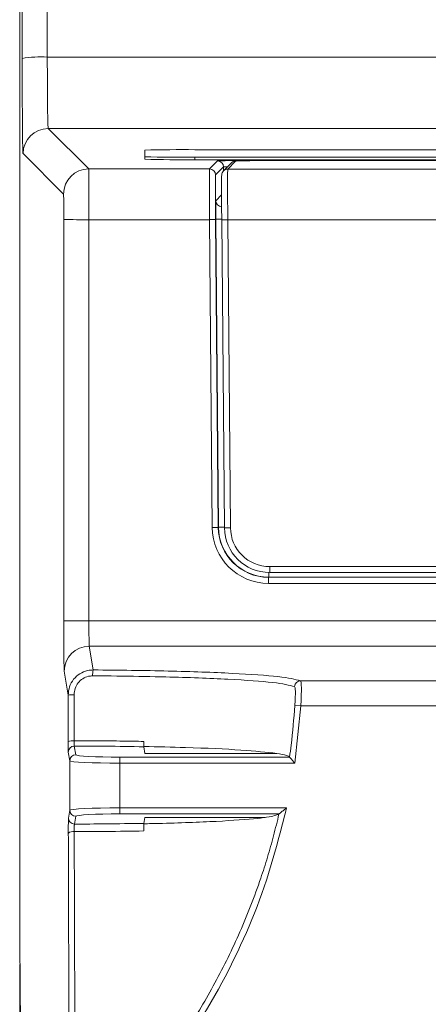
# Model space of a CAD drawing. Header units: millimetres. Extents: x 0 to 2100, y 0 to 1485.
# Tile 37 of 68: x 419 to 435, y 1274 to 1313. Entities that reach past the tile are written whole.
import ezdxf

# ---------------------------------------------------------------- set-up
doc = ezdxf.new("R2010")
doc.units = ezdxf.units.MM
doc.header["$LTSCALE"] = 5

msp = doc.modelspace()

# ---------------------------------------------------------------- linework, layer by layer
at = {"color": 7, "linetype": 'Continuous', "lineweight": 15}
for p, q in [((418.702, 1341.41), (418.702, 1276.117)), ((419.788, 1341.376), (419.801, 1311.366)), ((418.801, 1311.314), (418.788, 1341.324)), ((419.836, 1308.523), (421.448, 1306.911)), ((444.031, 1308.523), (419.836, 1308.523)), ((423.676, 1307.661), (423.676, 1307.399)), ((493.676, 1307.678), (425.676, 1307.678)), ((420.448, 1305.911), (418.836, 1307.523)), ((423.676, 1307.399), (423.676, 1307.299)), ((425.676, 1307.381), (493.676, 1307.381)), ((425.676, 1307.381), (425.676, 1307.281)), ((425.676, 1307.281), (493.676, 1307.281)), ((430.312, 1307.262), (488.735, 1307.262)), ((421.448, 1306.911), (426.257, 1306.911)), ((426.257, 1306.911), (426.573, 1307.23)), ((426.813, 1306.992), (426.497, 1306.673)), ((427.126, 1307.155), (426.812, 1306.838)), ((427.297, 1307.226), (426.983, 1306.909)), ((426.983, 1306.909), (573.161, 1306.909)), ((487.843, 1307.255), (430.556, 1307.255)), ((426.506, 1304.909), (426.746, 1304.911)), ((420.456, 1288.929), (420.457, 1304.902)), ((421.457, 1304.893), (421.456, 1288.92)), ((426.257, 1304.893), (421.457, 1304.893)), ((426.365, 1292.635), (426.257, 1304.893)), ((426.497, 1304.898), (426.605, 1292.639)), ((426.613, 1292.647), (426.506, 1304.909)), ((426.851, 1292.628), (426.743, 1304.892)), ((573.161, 1304.892), (426.983, 1304.892)), ((426.983, 1304.892), (427.091, 1292.628)), ((426.605, 1292.639), (426.613, 1292.647)), ((426.613, 1292.647), (426.853, 1292.649)), ((428.651, 1290.844), (428.651, 1291.081)), ((438.093, 1290.844), (428.651, 1290.844)), ((428.612, 1290.664), (428.605, 1290.657)), ((428.605, 1290.415), (428.605, 1290.657)), ((421.472, 1287.913), (421.63, 1286.968)), ((420.63, 1285.968), (420.472, 1286.914)), ((429.883, 1286.536), (435.449, 1286.536)), ((420.631, 1284.121), (420.63, 1285.968)), ((429.893, 1285.538), (429.65, 1283.259)), ((429.893, 1285.538), (429.653, 1285.553)), ((435.411, 1285.538), (429.893, 1285.538)), ((420.875, 1283.937), (420.933, 1283.59)), ((423.64, 1283.91), (423.684, 1283.644)), ((420.693, 1283.35), (420.635, 1283.697)), ((420.693, 1281.383), (420.693, 1283.35)), ((422.693, 1283.499), (422.693, 1283.259)), ((422.693, 1283.499), (429.443, 1283.499)), ((423.684, 1283.644), (428.936, 1283.644)), ((429.443, 1283.499), (429.443, 1283.499)), ((422.693, 1283.259), (422.693, 1281.474)), ((429.65, 1283.259), (422.693, 1283.259)), ((422.693, 1281.474), (429.322, 1281.474)), ((422.693, 1281.474), (422.693, 1281.235)), ((420.641, 1281.071), (420.693, 1281.383)), ((420.933, 1281.143), (420.881, 1280.832)), ((429.022, 1281.235), (422.693, 1281.235)), ((423.684, 1281.089), (423.646, 1280.861)), ((423.684, 1281.089), (428.429, 1281.089)), ((429.022, 1281.234), (429.022, 1281.235)), ((418.702, 1276.117), (418.75, 1270.566)), ((418.705, 1275.239), (418.707, 1275.237)), ((418.705, 1118.505), (418.705, 1275.239)), ((418.709, 1275.239), (418.705, 1275.239)), ((418.755, 1269.757), (418.707, 1275.237))]:
    msp.add_line(p, q, dxfattribs=at)
at = {"color": 8, "linetype": 'Continuous', "lineweight": 15}
for p, q in [((419.801, 1311.366), (471.553, 1311.366)), ((430.312, 1307.262), (430.312, 1307.254)), ((426.814, 1306.84), (426.813, 1306.992)), ((426.506, 1305.649), (426.737, 1305.882)), ((428.612, 1290.664), (428.612, 1290.844)), ((428.651, 1291.081), (438.093, 1291.081)), ((428.605, 1290.657), (438.093, 1290.657)), ((438.093, 1290.415), (428.605, 1290.415)), ((438.093, 1290.664), (428.612, 1290.664)), ((421.456, 1288.92), (438.093, 1288.92)), ((438.093, 1287.913), (421.472, 1287.913))]:
    msp.add_line(p, q, dxfattribs=at)
at = {"color": 7, "linetype": 'Continuous', "lineweight": 15}
for centre, radius, start, end in [((419.557, 1306.452), 4.92, 87.1556, 98.8364), ((419.836, 1307.523), 1, 90.0051, 179.9949), ((425.176, 1250.369), 57.312, 89.50017, 91.49979), ((425.176, 1364.691), 57.312, 268.50021, 270.49983), ((425.176, 1364.591), 57.312, 268.50021, 270.49983), ((421.448, 1305.911), 1, 90.0051, 179.9949), ((426.257, 1306.671), 0.24, 0.5051, 89.9949), ((426.573, 1306.99), 0.24, 0.5051, 89.9949), ((426.983, 1306.67), 0.24, 135.2504, 180.5049), ((421.212, 1334.135), 29.243, 268.5203, 270.4797), ((426.254, 1311.913), 7.019, 270.0203, 271.9796), ((426.863, 1311.628), 6.737, 268.9794, 271.0206), ((426.362, 1299.654), 7.019, 270.0203, 271.9796), ((426.971, 1299.364), 6.737, 268.9794, 271.0206), ((421.211, 1318.162), 29.243, 268.5203, 270.4797), ((421.472, 1286.913), 1, 89.9925, 179.9311), ((422.285, 1286.782), 0.681, 164.2065, 184.1859), ((429.885, 1286.296), 0.241, 90.4668, 177.7448), ((420.809, 1284.71), 1.271, 87.4342, 98.0906), ((420.811, 1283.612), 0.54, 84.0258, 109.4351), ((420.875, 1283.697), 0.24, 89.9925, 179.9311), ((420.933, 1283.35), 0.24, 89.9925, 179.9311), ((420.881, 1281.072), 0.24, 180.0689, 270.0075), ((420.933, 1281.383), 0.24, 180.0689, 270.0075), ((420.82, 1280.248), 0.288, 79.4239, 129.3213)]:
    msp.add_arc(centre, radius, start, end, dxfattribs=at)
at = {"color": 8, "linetype": 'Continuous', "lineweight": 15}
for centre, start, end in [((426.983, 1306.67), 89.9951, 135.2496), ((427.297, 1306.986), 89.9951, 135.2496), ((426.746, 1305.651), 180.5051, 268.4628)]:
    msp.add_arc(centre, 0.24, start, end, dxfattribs=at)
at = {"color": 7, "linetype": 'Continuous', "lineweight": 15}
for centre, major_axis, ratio, start_param, end_param in [((418.836, 1311.523), (0, 4), 0.008727, 1.623156, 3.132866), ((419.836, 1311.523), (0, 3), 0.011636, 1.623156, 3.132866), ((430.313, 1307.229), (3.74, 0), 0.008727, 1.570872, 3.132943), ((421.448, 1304.911), (0, 2), 0.004363, 4.703662, 6.274459), ((426.272, 1304.911), (-0.015, 2), 0.007679, 0.008668, 1.579464), ((426.998, 1304.91), (-0.015, 2), 0.007679, 0.008668, 1.579464), ((430.557, 1307.226), (3.26, 0), 0.008728, 1.570947, 3.132942), ((426.512, 1304.913), (-0.015, 1.76), 0.008726, 0.00865, 1.579447), ((426.758, 1304.907), (-0.015, 1.76), 0.008726, 0.00865, 1.579447), ((420.448, 1304.911), (0, 1), 0.008727, 4.703662, 6.274459), ((426.512, 1304.909), (-0.006, 0.74), 0.008726, 0.00865, 1.57072), ((428.605, 1292.654), (2.24, 0), 0.999925, 3.150395, 4.712389), ((428.605, 1292.657), (1.997, 0.107), 0.999915, 3.096984, 4.658977), ((428.613, 1292.664), (1.408, 1.42), 0.999943, 2.360577, 3.92257), ((428.651, 1292.644), (1.5, -0.994), 0.999928, 3.735616, 5.297685), ((428.651, 1292.641), (1.327, -0.82), 0.999915, 3.703917, 5.265986), ((420.473, 1288.911), (0, 2), 0.008727, 1.56207, 3.089233), ((421.473, 1288.911), (0, 1), 0.017454, 1.56207, 3.089233), ((422.693, 1283.351), (2, 0), 0.046119, 3.150319, 4.712389), ((422.693, 1283.591), (1.76, 0), 0.052408, 3.150319, 4.712389), ((422.693, 1281.382), (2, 0), 0.046119, 1.570796, 3.132866), ((422.693, 1281.143), (1.76, 0), 0.052408, 1.570796, 3.132866)]:
    msp.add_ellipse(centre, major_axis=major_axis, ratio=ratio, start_param=start_param, end_param=end_param, dxfattribs=at)
at = {"color": 8, "linetype": 'Continuous', "lineweight": 15}
msp.add_ellipse((430.313, 1306.989), major_axis=(3.5, -0.002), ratio=0.009325, start_param=2.837203, end_param=3.132953, dxfattribs=at)
at = {"color": 7, "linetype": 'Continuous', "lineweight": 15}
for points, knots in [([(420.63, 1285.968), (420.641, 1286.081), (420.663, 1286.306), (420.835, 1286.606), (421.088, 1286.831), (421.369, 1286.951), (421.554, 1286.963), (421.63, 1286.968)], [0, 0, 0, 0, 0.21479, 0.429841, 0.643708, 0.855763, 1, 1, 1, 1]), ([(421.63, 1286.968), (422.652, 1286.957), (424.696, 1286.936), (427.266, 1286.838), (429.219, 1286.703), (429.658, 1286.593), (429.883, 1286.536)], [0, 0, 0, 0, 0.246317, 0.49263, 0.739068, 1, 1, 1, 1]), ([(421.606, 1286.733), (421.55, 1286.729), (421.412, 1286.72), (421.204, 1286.63), (421.017, 1286.46), (420.89, 1286.234), (420.874, 1286.065), (420.866, 1285.98)], [0, 0, 0, 0, 0.143136, 0.353781, 0.567259, 0.783273, 1, 1, 1, 1]), ([(429.645, 1286.305), (429.425, 1286.361), (428.997, 1286.47), (427.098, 1286.605), (425.295, 1286.672), (423.676, 1286.71), (422.7, 1286.725), (421.85, 1286.731), (421.606, 1286.733)], [0, 0, 0, 0, 0.260702, 0.506923, 0.753015, 0.790213, 0.939738, 1, 1, 1, 1]), ([(429.883, 1286.536), (429.891, 1286.52), (429.906, 1286.486), (429.914, 1286.301), (429.912, 1286.038), (429.903, 1285.767), (429.895, 1285.597), (429.893, 1285.538)], [0, 0, 0, 0, 0.220726, 0.441742, 0.661982, 0.88244, 1, 1, 1, 1]), ([(429.653, 1285.553), (429.656, 1285.598), (429.664, 1285.726), (429.673, 1285.929), (429.675, 1286.127), (429.667, 1286.267), (429.652, 1286.293), (429.645, 1286.305)], [0, 0, 0, 0, 0.118554, 0.340387, 0.560855, 0.780894, 1, 1, 1, 1]), ([(420.866, 1285.98), (420.866, 1285.82), (420.866, 1285.208), (420.866, 1284.599), (420.867, 1284.149)], [0, 0, 0, 0, 0.261288, 1, 1, 1, 1]), ([(429.443, 1283.499), (429.465, 1283.658), (429.558, 1284.34), (429.612, 1285.026), (429.653, 1285.553)], [0, 0, 0, 0, 0.232452, 1, 1, 1, 1]), ([(420.867, 1284.149), (421.301, 1284.148), (422.092, 1284.145), (423.013, 1284.134), (423.495, 1284.126), (423.638, 1284.123)], [0, 0, 0, 0, 0.460507, 0.840426, 1, 1, 1, 1]), ([(420.875, 1283.937), (420.874, 1283.941), (420.872, 1283.949), (420.87, 1283.994), (420.868, 1284.058), (420.867, 1284.114), (420.867, 1284.145), (420.867, 1284.149)], [0, 0, 0, 0, 0.240777, 0.481485, 0.722056, 0.962466, 1, 1, 1, 1]), ([(420.631, 1284.121), (420.631, 1284.113), (420.631, 1284.051), (420.632, 1283.939), (420.632, 1283.812), (420.634, 1283.722), (420.635, 1283.706), (420.635, 1283.697)], [0, 0, 0, 0, 0.037555, 0.278078, 0.518687, 0.759345, 1, 1, 1, 1]), ([(423.64, 1283.91), (423.139, 1283.918), (422.237, 1283.933), (421.294, 1283.936), (420.875, 1283.937)], [0, 0, 0, 0, 0.555704, 1, 1, 1, 1]), ([(423.638, 1284.123), (423.638, 1284.097), (423.638, 1284.046), (423.638, 1283.981), (423.639, 1283.933), (423.639, 1283.914), (423.64, 1283.911), (423.64, 1283.91)], [0, 0, 0, 0, 0.225212, 0.450117, 0.683144, 0.930461, 1, 1, 1, 1]), ([(428.936, 1283.644), (428.514, 1283.691), (427.67, 1283.784), (425.664, 1283.876), (424.201, 1283.909), (423.638, 1283.921)], [0, 0, 0, 0, 0.3808771, 0.7616218, 1, 1, 1, 1]), ([(428.936, 1283.644), (429.085, 1283.619), (429.364, 1283.571), (429.418, 1283.522), (429.443, 1283.499)], [0, 0, 0, 0, 0.533888, 1, 1, 1, 1]), ([(429.65, 1283.259), (429.65, 1283.26), (429.634, 1283.278), (429.591, 1283.328), (429.531, 1283.398), (429.481, 1283.455), (429.451, 1283.489), (429.446, 1283.496), (429.443, 1283.499)], [0, 0, 0, 0, 0.007322, 0.172653, 0.458965, 0.680018, 0.839637, 1, 1, 1, 1]), ([(429.322, 1281.474), (429.077, 1280.509), (428.466, 1278.101), (426.826, 1274.416), (424.763, 1271.189), (423.219, 1269.452), (422.693, 1268.859)], [0, 0, 0, 0, 0.2071828, 0.516646, 0.8350404, 1, 1, 1, 1]), ([(429.022, 1281.235), (429.025, 1281.238), (429.032, 1281.243), (429.069, 1281.272), (429.137, 1281.326), (429.227, 1281.398), (429.294, 1281.452), (429.321, 1281.474), (429.322, 1281.474)], [0, 0, 0, 0, 0.129284, 0.257511, 0.464527, 0.785987, 0.9935, 1, 1, 1, 1]), ([(420.641, 1281.071), (420.641, 1281.07), (420.64, 1281.065), (420.639, 1281.027), (420.638, 1280.928), (420.637, 1280.792), (420.637, 1280.632), (420.637, 1280.525), (420.637, 1280.471)], [0, 0, 0, 0, 0.048818, 0.239156, 0.429416, 0.619619, 0.809809, 1, 1, 1, 1]), ([(422.518, 1269.023), (422.783, 1269.312), (423.313, 1269.892), (424.273, 1271.072), (425.364, 1272.59), (426.509, 1274.507), (427.501, 1276.537), (428.157, 1278.229), (428.569, 1279.515), (428.813, 1280.369), (428.952, 1280.945), (429.022, 1281.234)], [0, 0, 0, 0, 0.084103, 0.168378, 0.325892, 0.4845, 0.646547, 0.809777, 0.872915, 0.936122, 1, 1, 1, 1]), ([(423.643, 1280.844), (423.838, 1280.848), (424.897, 1280.871), (426.631, 1280.935), (427.838, 1281.021), (428.278, 1281.071), (428.333, 1281.078)], [0, 0, 0, 0, 0.0952645, 0.5175705, 0.9399163, 1, 1, 1, 1]), ([(428.358, 1281.089), (428.354, 1281.086), (428.346, 1281.079), (428.338, 1281.078), (428.333, 1281.078)], [0, 0, 0, 0, 0.424368, 1, 1, 1, 1]), ([(428.429, 1281.089), (428.461, 1281.094), (428.806, 1281.14), (428.919, 1281.189), (429.022, 1281.234)], [0, 0, 0, 0, 0.092689, 1, 1, 1, 1]), ([(420.872, 1280.532), (420.872, 1280.558), (420.872, 1280.612), (420.873, 1280.692), (420.875, 1280.76), (420.877, 1280.809), (420.879, 1280.828), (420.881, 1280.831), (420.881, 1280.832)], [0, 0, 0, 0, 0.190088, 0.380192, 0.570368, 0.760681, 0.951143, 1, 1, 1, 1]), ([(420.881, 1280.832), (421.29, 1280.833), (422.236, 1280.836), (423.136, 1280.852), (423.646, 1280.861)], [0, 0, 0, 0, 0.432706, 1, 1, 1, 1]), ([(423.646, 1280.861), (423.646, 1280.856), (423.645, 1280.847), (423.644, 1280.796), (423.644, 1280.726), (423.644, 1280.642), (423.644, 1280.587), (423.644, 1280.559)], [0, 0, 0, 0, 0.2099765, 0.4202449, 0.6215663, 0.8083273, 1, 1, 1, 1]), ([(420.693, 1268.859), (420.688, 1269.452), (420.675, 1271.156), (420.657, 1274.377), (420.644, 1277.745), (420.639, 1279.844), (420.637, 1280.471)], [0, 0, 0, 0, 0.177664, 0.51095, 0.853877, 1, 1, 1, 1]), ([(423.644, 1280.559), (423.148, 1280.551), (422.382, 1280.538), (421.441, 1280.533), (421.016, 1280.532), (420.872, 1280.532)], [0, 0, 0, 0, 0.550053, 0.848094, 1, 1, 1, 1]), ([(420.872, 1280.532), (420.874, 1279.91), (420.879, 1277.87), (420.89, 1274.53), (420.908, 1271.332), (420.912, 1269.61), (420.913, 1269.023)], [0, 0, 0, 0, 0.14613, 0.479439, 0.822364, 1, 1, 1, 1])]:
    msp.add_open_spline(points, degree=3, knots=knots, dxfattribs=at)

doc.saveas('drawing.dxf')
